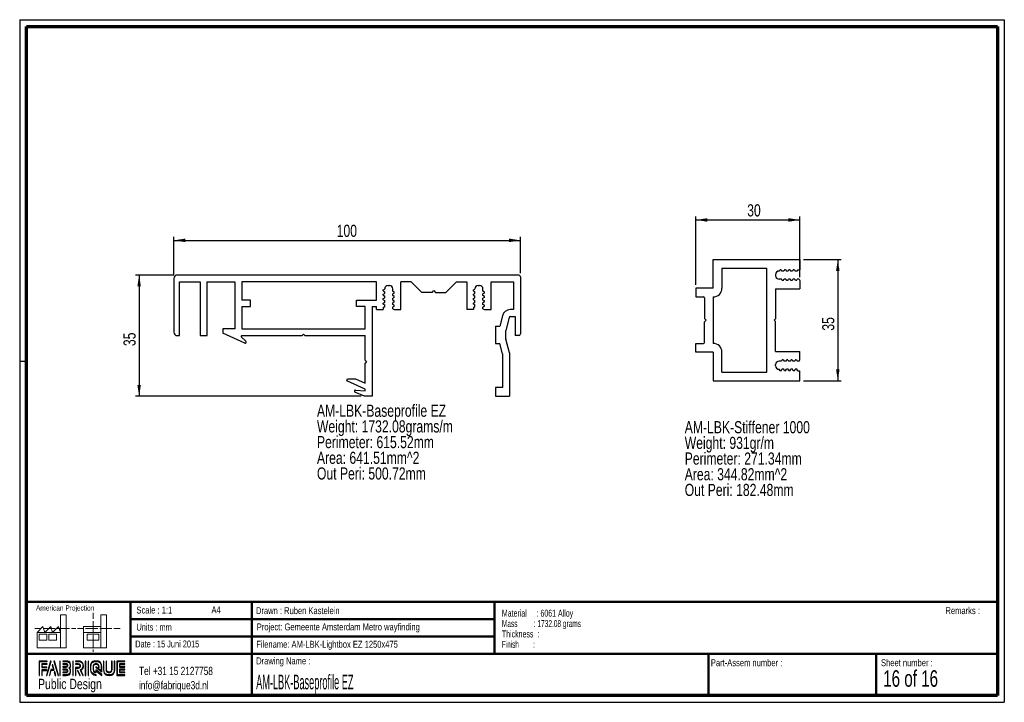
# Paper-space layout 'Profiles' of a CAD drawing. Header units: millimetres. Extents: x 7 to 291, y 7 to 204.
import ezdxf

# ---------------------------------------------------------------- set-up
doc = ezdxf.new("R2010")
doc.units = ezdxf.units.MM
for name, color, linetype in [('LAYER1', 7, 'Continuous'), ('LAYER2', 7, 'Continuous'), ('LOGO', 7, 'Continuous')]:
    doc.layers.add(name, color=color, linetype=linetype)
doc.styles.add('SLDTEXTSTYLE0', font='TXT', dxfattribs={"width": 0.7})
doc.styles.add('SLDTEXTSTYLE1', font='TXT', dxfattribs={"width": 0.75})
doc.styles.add('SLDTEXTSTYLE12', font='TXT', dxfattribs={"width": 0.6875})
doc.styles.add('SLDTEXTSTYLE13', font='TXT', dxfattribs={"width": 0.56375})
doc.styles.add('SLDTEXTSTYLE2', font='TXT', dxfattribs={"width": 0.697368})
doc.styles.add('SLDTEXTSTYLE6', font='TXT', dxfattribs={"width": 0.605})
doc.styles.add('SLDTEXTSTYLE7', font='TXT', dxfattribs={"width": 0.549})
doc.styles.add('SLDTEXTSTYLE8', font='TXT', dxfattribs={"width": 0.467045})
doc.dimstyles.new('SLDDIMSTYLE3', dxfattribs={"dimtxt": 3.5, "dimasz": 3.302, "dimexe": 0, "dimexo": 0.0625, "dimgap": 0.875, "dimtad": 1, "dimdec": 1, "dimrnd": 1e-09, "dimzin": 12, "dimdsep": 46, "dimtxsty": 'SLDTEXTSTYLE1', "dimsah": 1, "dimcen": 0.09, "dimadec": 0, "dimazin": 3, "dimtfac": 1, "dimtdec": 1, "dimtofl": 0, "dimtmove": 0, "dimatfit": 3, "dimfxl": 1, "dimfrac": 2, "dimtolj": 1, "dimtzin": 12, "dimarcsym": 0})

# ---------------------------------------------------------------- blocks, each defined once
blk = doc.blocks.new('SW_NOTE_0_55')
at = {"layer": 'LOGO', "color": 0, "char_height": 2, "attachment_point": 1}
for s, insert, style in [('Material     : 6061 Alloy', (0, 2.58), 'SLDTEXTSTYLE6'), ('Mass         : 1732.08 grams', (0, -0.42), 'SLDTEXTSTYLE13'), ('Thickness  :', (0, -3.42), 'SLDTEXTSTYLE6'), ('Finish        :', (0, -6.42), 'SLDTEXTSTYLE7')]:
    blk.add_mtext(s, dxfattribs=dict(at, insert=insert, style=style))
blk = doc.blocks.new('_D_61')
at = {"layer": 'LOGO'}
for p, q in [((51.02, 130.1), (51.02, 141.1)), ((51.02, 140.1), (151.02, 140.1)), ((151.02, 130.6), (151.02, 141.1))]:
    blk.add_line(p, q, dxfattribs=at)
for points in [[(51.02, 140.1), (54.32, 139.59), (54.32, 140.61)], [(151.02, 140.1), (147.72, 140.61), (147.72, 139.59)]]:
    blk.add_solid(points, dxfattribs=at)
at = {"layer": 'LOGO', "insert": (98, 144.61), "char_height": 3.5, "attachment_point": 1, "style": 'SLDTEXTSTYLE1'}
blk.add_mtext('100', dxfattribs=at)
blk = doc.blocks.new('_D_62')
at = {"layer": 'LOGO'}
for p, q in [((51.02, 130.1), (40.02, 130.1)), ((41.02, 130.1), (41.02, 95.1)), ((105.02, 95.1), (40.02, 95.1))]:
    blk.add_line(p, q, dxfattribs=at)
for points in [[(41.02, 130.1), (40.51, 126.8), (41.53, 126.8)], [(41.02, 95.1), (41.53, 98.4), (40.51, 98.4)]]:
    blk.add_solid(points, dxfattribs=at)
at = {"layer": 'LOGO', "insert": (36.51, 109.59), "char_height": 3.5, "attachment_point": 1, "rotation": 90, "style": 'SLDTEXTSTYLE1'}
blk.add_mtext('35', dxfattribs=at)
blk = doc.blocks.new('SW_NOTE_0_56')
at = {"layer": 'LOGO', "color": 0, "char_height": 3.5, "attachment_point": 1, "style": 'SLDTEXTSTYLE1'}
for s, insert in [('AM-LBK-Baseprofile EZ', (0, 4.51)), ('Weight: 1732.08grams/m', (0, -0.01)), ('Perimeter: 615.52mm', (0, -4.54)), ('Area: 641.51mm^ 2', (0, -9.07)), ('Out Peri: 500.72mm', (0, -13.59))]:
    blk.add_mtext(s, dxfattribs=dict(at, insert=insert))
blk = doc.blocks.new('_D_63')
at = {"layer": 'LOGO'}
for p, q in [((201.61, 127.27), (201.61, 146.99)), ((201.61, 145.99), (231.61, 145.99)), ((231.61, 129.49), (231.61, 146.99))]:
    blk.add_line(p, q, dxfattribs=at)
for points in [[(201.61, 145.99), (204.91, 145.49), (204.91, 146.5)], [(231.61, 145.99), (228.31, 146.5), (228.31, 145.49)]]:
    blk.add_solid(points, dxfattribs=at)
at = {"layer": 'LOGO', "insert": (216.41, 150.51), "char_height": 3.5, "attachment_point": 1, "style": 'SLDTEXTSTYLE1'}
blk.add_mtext('30', dxfattribs=at)
blk = doc.blocks.new('_D_64')
at = {"layer": 'LOGO'}
for p, q in [((232.61, 134.57), (243.54, 134.57)), ((242.54, 134.57), (242.54, 99.57)), ((232.61, 99.57), (243.54, 99.57))]:
    blk.add_line(p, q, dxfattribs=at)
for points in [[(242.54, 134.57), (242.04, 131.27), (243.05, 131.27)], [(242.54, 99.57), (243.05, 102.87), (242.04, 102.87)]]:
    blk.add_solid(points, dxfattribs=at)
at = {"layer": 'LOGO', "insert": (238.03, 114.03), "char_height": 3.5, "attachment_point": 1, "rotation": 90, "style": 'SLDTEXTSTYLE1'}
blk.add_mtext('35', dxfattribs=at)
blk = doc.blocks.new('SW_NOTE_0_57')
at = {"layer": 'LOGO', "color": 0, "char_height": 3.5, "attachment_point": 1, "style": 'SLDTEXTSTYLE1'}
for s, insert in [('AM-LBK-Stiffener 1000', (0, 4.51)), ('Weight: 931gr/m', (0, -0.01)), ('Perimeter: 271.34mm', (0, -4.54)), ('Area: 344.82mm^ 2', (0, -9.07)), ('Out Peri: 182.48mm', (0, -13.59))]:
    blk.add_mtext(s, dxfattribs=dict(at, insert=insert))

psp = doc.layouts.new('Profiles')

# ---------------------------------------------------------------- hatches: boundary and pattern name
at = {"layer": 'LOGO'}
for points in [[(12.16, 14.55), (12.29, 14.55), (12.29, 18.54), (14.49, 18.54), (14.49, 18.67), (12.16, 18.67)], [(13.05, 16.92), (13.05, 17.76), (14.49, 17.76), (14.49, 17.89), (12.92, 17.89), (12.92, 16.79), (14.36, 16.79), (14.36, 16.92)], [(15.62, 18.7), (15.48, 18.7), (14.3, 14.57), (14.44, 14.57)], [(15.26, 14.57), (15.67, 16.09), (16.5, 16.09), (16.11, 17.58), (15.96, 17.58), (16.32, 16.22), (15.56, 16.22), (15.12, 14.57)], [(17.78, 14.57), (16.6, 18.7), (16.46, 18.7), (17.64, 14.57)], [(18.28, 14.57), (18.28, 18.7), (18.15, 18.7), (18.15, 14.57)], [(21.99, 14.57), (21.99, 18.7), (21.85, 18.7), (21.85, 14.57)], [(25.64, 14.57), (25.64, 18.7), (25.5, 18.7), (25.5, 14.57)], [(26.42, 14.57), (26.42, 18.7), (26.28, 18.7), (26.28, 14.57)], [(35.5, 17.1), (35.5, 17.78), (36.93, 17.78), (36.93, 17.92), (35.36, 17.92), (35.36, 16.96), (36.93, 16.96), (36.93, 17.1)], [(13.05, 14.55), (13.05, 16.01), (14.36, 16.01), (14.36, 16.14), (12.92, 16.14), (12.92, 14.55)], [(16.95, 14.57), (16.68, 15.56), (16.53, 15.56), (16.81, 14.57)], [(24.04, 14.57), (23.38, 15.92), (23.22, 15.92), (23.88, 14.57)], [(36.93, 15.36), (36.93, 15.49), (35.5, 15.49), (35.5, 16.18), (36.93, 16.18), (36.93, 16.31), (35.36, 16.31), (35.36, 15.36)]]:
    psp.add_hatch(color=256, dxfattribs=at).paths.add_polyline_path(points, flags=0)
h = psp.add_hatch(color=256, dxfattribs=at)
edge = h.paths.add_edge_path(flags=0)
edge.add_line((19, 14.57), (20, 14.57))
edge.add_spline(control_points=[(20, 14.57), (20.7, 14.57), (21.26, 15.14), (21.26, 15.84), (21.26, 16.13), (21.15, 16.41), (20.95, 16.64), (21.15, 16.87), (21.26, 17.15), (21.26, 17.44), (21.26, 18.14), (20.7, 18.7), (20, 18.7)], knot_values=[0, 0, 0, 0, 1, 2, 3, 4, 5, 6, 7, 8, 9, 10, 10, 10, 10], weights=[1, 1, 1, 1, 1, 1, 1, 1, 1, 1, 1, 1, 1], degree=3, periodic=0)
edge.add_line((20, 18.7), (19, 18.7))
edge.add_line((19, 18.7), (19, 18.56))
edge.add_line((19, 18.56), (20, 18.56))
edge.add_spline(control_points=[(20, 18.56), (20.62, 18.56), (21.12, 18.06), (21.12, 17.44), (21.12, 17.17), (21.01, 16.9), (20.81, 16.69)], knot_values=[0, 0, 0, 0, 1, 2, 3, 4, 4, 4, 4], weights=[1, 1, 1, 1, 1, 1, 1], degree=3, periodic=0)
edge.add_line((20.81, 16.69), (20.76, 16.64))
edge.add_line((20.76, 16.64), (20.81, 16.59))
edge.add_spline(control_points=[(20.81, 16.59), (21.01, 16.38), (21.12, 16.11), (21.12, 15.84), (21.12, 15.22), (20.62, 14.71), (20, 14.71)], knot_values=[0, 0, 0, 0, 1, 2, 3, 4, 4, 4, 4], weights=[1, 1, 1, 1, 1, 1, 1], degree=3, periodic=0)
edge.add_line((20, 14.71), (19, 14.71))
edge.add_line((19, 14.71), (19, 14.57))
h = psp.add_hatch(color=256, dxfattribs=at)
edge = h.paths.add_edge_path(flags=0)
edge.add_line((19, 16.96), (20, 16.96))
edge.add_spline(control_points=[(20, 16.96), (20.25, 16.99), (20.44, 17.2), (20.44, 17.44), (20.44, 17.71), (20.22, 17.92), (19.95, 17.92)], knot_values=[0, 0, 0, 0, 1, 2, 3, 4, 4, 4, 4], weights=[1, 1, 1, 1, 1, 1, 1], degree=3, periodic=0)
edge.add_line((19.95, 17.92), (19, 17.92))
edge.add_line((19, 17.92), (19, 17.79))
edge.add_line((19, 17.79), (19.95, 17.79))
edge.add_spline(control_points=[(19.95, 17.79), (20.15, 17.79), (20.3, 17.63), (20.3, 17.44), (20.3, 17.27), (20.17, 17.12), (19.99, 17.09)], knot_values=[0, 0, 0, 0, 1, 2, 3, 4, 4, 4, 4], weights=[1, 1, 1, 1, 1, 1, 1], degree=3, periodic=0)
edge.add_line((19.99, 17.09), (19, 17.09))
edge.add_line((19, 17.09), (19, 16.96))
h = psp.add_hatch(color=256, dxfattribs=at)
edge = h.paths.add_edge_path(flags=0)
edge.add_line((24.76, 14.57), (24.91, 14.57))
edge.add_line((24.91, 14.57), (24.19, 16.05))
edge.add_spline(control_points=[(24.19, 16.05), (24.64, 16.29), (24.94, 16.77), (24.94, 17.29), (24.94, 18.06), (24.31, 18.7), (23.53, 18.7)], knot_values=[0, 0, 0, 0, 1, 2, 3, 4, 4, 4, 4], weights=[1, 1, 1, 1, 1, 1, 1], degree=3, periodic=0)
edge.add_line((23.53, 18.7), (22.63, 18.7))
edge.add_line((22.63, 18.7), (22.63, 18.56))
edge.add_line((22.63, 18.56), (23.53, 18.56))
edge.add_spline(control_points=[(23.53, 18.56), (24.23, 18.56), (24.8, 17.99), (24.8, 17.29), (24.8, 16.8), (24.51, 16.34), (24.07, 16.14)], knot_values=[0, 0, 0, 0, 1, 2, 3, 4, 4, 4, 4], weights=[1, 1, 1, 1, 1, 1, 1], degree=3, periodic=0)
edge.add_line((24.07, 16.14), (24.01, 16.11))
edge.add_line((24.01, 16.11), (24.76, 14.57))
h = psp.add_hatch(color=256, dxfattribs=at)
edge = h.paths.add_edge_path(flags=0)
edge.add_line((22.63, 17.78), (23.48, 17.78))
edge.add_spline(control_points=[(23.48, 17.78), (23.74, 17.78), (23.96, 17.56), (23.96, 17.29), (23.96, 17.02), (23.74, 16.8), (23.48, 16.8)], knot_values=[0, 0, 0, 0, 1, 2, 3, 4, 4, 4, 4], weights=[1, 1, 1, 1, 1, 1, 1], degree=3, periodic=0)
edge.add_line((23.48, 16.8), (22.63, 16.8))
edge.add_line((22.63, 16.8), (22.63, 14.57))
edge.add_line((22.63, 14.57), (22.77, 14.57))
edge.add_line((22.77, 14.57), (22.77, 16.66))
edge.add_line((22.77, 16.66), (23.48, 16.66))
edge.add_spline(control_points=[(23.48, 16.66), (23.82, 16.66), (24.1, 16.94), (24.1, 17.29), (24.1, 17.63), (23.82, 17.92), (23.48, 17.92)], knot_values=[0, 0, 0, 0, 1, 2, 3, 4, 4, 4, 4], weights=[1, 1, 1, 1, 1, 1, 1], degree=3, periodic=0)
edge.add_line((23.48, 17.92), (22.63, 17.92))
edge.add_line((22.63, 17.92), (22.63, 17.78))
h = psp.add_hatch(color=256, dxfattribs=at)
edge = h.paths.add_edge_path(flags=0)
edge.add_line((30.23, 15.56), (30.23, 17.07))
edge.add_spline(control_points=[(30.23, 17.07), (30.23, 17.97), (29.5, 18.7), (28.6, 18.7), (27.7, 18.7), (26.97, 17.97), (26.97, 17.07)], knot_values=[0, 0, 0, 0, 1, 2, 3, 4, 4, 4, 4], weights=[1, 1, 1, 1, 1, 1, 1], degree=3, periodic=0)
edge.add_line((26.97, 17.07), (26.97, 16.21))
edge.add_spline(control_points=[(26.97, 16.21), (26.97, 15.31), (27.7, 14.57), (28.6, 14.57)], knot_values=[1, 1, 1, 1, 2, 2, 2, 2], weights=[1, 1, 1, 1], degree=3, periodic=0)
edge.add_line((28.6, 14.57), (28.6, 14.71))
edge.add_spline(control_points=[(28.6, 14.71), (27.77, 14.71), (27.11, 15.38), (27.11, 16.21)], knot_values=[3, 3, 3, 3, 4, 4, 4, 4], weights=[1, 1, 1, 1], degree=3, periodic=0)
edge.add_line((27.11, 16.21), (27.11, 17.07))
edge.add_spline(control_points=[(27.11, 17.07), (27.11, 17.89), (27.78, 18.56), (28.6, 18.56), (29.42, 18.56), (30.09, 17.89), (30.09, 17.07)], knot_values=[0, 0, 0, 0, 1, 2, 3, 4, 4, 4, 4], weights=[1, 1, 1, 1, 1, 1, 1], degree=3, periodic=0)
edge.add_spline(control_points=[(30.09, 17.07), (30.09, 16.07), (30.09, 15.84), (29.89, 15.99), (28.53, 17.05)], knot_values=[0, 0, 0, 0, 1, 2, 2, 2, 2], weights=[1, 1, 1, 1, 1], degree=3, periodic=0)
edge.add_line((28.53, 17.05), (28.53, 16.89))
edge.add_line((28.53, 16.89), (30.23, 15.56))
h = psp.add_hatch(color=256, dxfattribs=at)
edge = h.paths.add_edge_path(flags=0)
edge.add_line((30.23, 14.57), (30.23, 14.77))
edge.add_line((30.23, 14.77), (28.53, 16.13))
edge.add_line((28.53, 16.13), (28.53, 15.51))
edge.add_spline(control_points=[(28.53, 15.51), (28.17, 15.54), (27.89, 15.84), (27.89, 16.21)], knot_values=[0, 0, 0, 0, 1, 1, 1, 1], weights=[1, 1, 1, 1], degree=3, periodic=0)
edge.add_line((27.89, 16.21), (27.89, 17.06))
edge.add_spline(control_points=[(27.89, 17.06), (27.89, 17.46), (28.21, 17.78), (28.6, 17.78), (28.99, 17.78), (29.31, 17.46), (29.31, 17.06)], knot_values=[0, 0, 0, 0, 1, 2, 3, 4, 4, 4, 4], weights=[1, 1, 1, 1, 1, 1, 1], degree=3, periodic=0)
edge.add_line((29.31, 17.06), (29.31, 16.83))
edge.add_line((29.31, 16.83), (29.45, 16.83))
edge.add_line((29.45, 16.83), (29.45, 17.06))
edge.add_spline(control_points=[(29.45, 17.06), (29.45, 17.53), (29.07, 17.92), (28.6, 17.92), (28.13, 17.92), (27.75, 17.53), (27.75, 17.06)], knot_values=[0, 0, 0, 0, 1, 2, 3, 4, 4, 4, 4], weights=[1, 1, 1, 1, 1, 1, 1], degree=3, periodic=0)
edge.add_line((27.75, 17.06), (27.75, 16.21))
edge.add_spline(control_points=[(27.75, 16.21), (27.75, 15.74), (28.13, 15.36), (28.6, 15.36)], knot_values=[0, 0, 0, 0, 1, 1, 1, 1], weights=[1, 1, 1, 1], degree=3, periodic=0)
edge.add_line((28.6, 15.36), (28.66, 15.36))
edge.add_line((28.66, 15.36), (28.66, 15.85))
edge.add_line((28.66, 15.85), (30.23, 14.57))
h = psp.add_hatch(color=256, dxfattribs=at)
edge = h.paths.add_edge_path(flags=0)
edge.add_line((30.73, 18.7), (30.73, 16.21))
edge.add_spline(control_points=[(30.73, 16.21), (30.73, 15.31), (31.46, 14.57), (32.36, 14.57), (33.25, 14.57), (33.98, 15.31), (33.98, 16.21)], knot_values=[0, 0, 0, 0, 1, 2, 3, 4, 4, 4, 4], weights=[1, 1, 1, 1, 1, 1, 1], degree=3, periodic=0)
edge.add_line((33.98, 16.21), (33.98, 18.7))
edge.add_line((33.98, 18.7), (33.85, 18.7))
edge.add_line((33.85, 18.7), (33.85, 16.21))
edge.add_spline(control_points=[(33.85, 16.21), (33.85, 15.38), (33.18, 14.71), (32.36, 14.71), (31.53, 14.71), (30.86, 15.38), (30.86, 16.21)], knot_values=[0, 0, 0, 0, 1, 2, 3, 4, 4, 4, 4], weights=[1, 1, 1, 1, 1, 1, 1], degree=3, periodic=0)
edge.add_line((30.86, 16.21), (30.86, 18.7))
edge.add_line((30.86, 18.7), (30.73, 18.7))
h = psp.add_hatch(color=256, dxfattribs=at)
edge = h.paths.add_edge_path(flags=0)
edge.add_line((31.51, 18.7), (31.51, 16.21))
edge.add_spline(control_points=[(31.51, 16.21), (31.51, 15.74), (31.89, 15.36), (32.36, 15.36), (32.82, 15.36), (33.2, 15.74), (33.2, 16.21)], knot_values=[0, 0, 0, 0, 1, 2, 3, 4, 4, 4, 4], weights=[1, 1, 1, 1, 1, 1, 1], degree=3, periodic=0)
edge.add_line((33.2, 16.21), (33.2, 18.7))
edge.add_line((33.2, 18.7), (33.07, 18.7))
edge.add_line((33.07, 18.7), (33.07, 16.21))
edge.add_spline(control_points=[(33.07, 16.21), (33.07, 15.81), (32.75, 15.49), (32.36, 15.49), (31.96, 15.49), (31.64, 15.81), (31.64, 16.21)], knot_values=[0, 0, 0, 0, 1, 2, 3, 4, 4, 4, 4], weights=[1, 1, 1, 1, 1, 1, 1], degree=3, periodic=0)
edge.add_line((31.64, 16.21), (31.64, 18.7))
edge.add_line((31.64, 18.7), (31.51, 18.7))
h = psp.add_hatch(color=256, dxfattribs=at)
edge = h.paths.add_edge_path(flags=0)
edge.add_line((36.93, 14.57), (36.93, 14.71))
edge.add_spline(control_points=[(36.93, 14.71), (34.87, 14.71), (34.74, 14.71), (34.74, 14.84), (34.74, 18.43), (34.74, 18.56)], knot_values=[0, 0, 0, 0, 1, 2, 3, 3, 3, 3], weights=[1, 1, 1, 1, 1, 1], degree=3, periodic=0)
edge.add_line((34.74, 18.56), (36.93, 18.56))
edge.add_line((36.93, 18.56), (36.93, 18.7))
edge.add_line((36.93, 18.7), (34.6, 18.7))
edge.add_line((34.6, 18.7), (34.6, 14.57))
edge.add_line((34.6, 14.57), (36.93, 14.57))
h = psp.add_hatch(color=256, dxfattribs=at)
edge = h.paths.add_edge_path(flags=0)
edge.add_line((19, 15.35), (19.95, 15.35))
edge.add_spline(control_points=[(19.95, 15.35), (20.22, 15.35), (20.44, 15.57), (20.44, 15.84), (20.44, 16.11), (20.22, 16.32), (19.95, 16.32), (19.95, 16.32), (19, 16.32)], knot_values=[0, 0, 0, 0, 1, 2, 3, 4, 5, 6, 6, 6, 6], weights=[1, 1, 1, 1, 1, 1, 1, 1, 1], degree=3, periodic=0)
edge.add_line((19, 16.32), (19, 16.18))
edge.add_line((19, 16.18), (19.95, 16.18))
edge.add_spline(control_points=[(19.95, 16.18), (20.15, 16.18), (20.3, 16.03), (20.3, 15.84), (20.3, 15.64), (20.14, 15.48), (19.95, 15.48)], knot_values=[0, 0, 0, 0, 1, 2, 3, 4, 4, 4, 4], weights=[1, 1, 1, 1, 1, 1, 1], degree=3, periodic=0)
edge.add_line((19.95, 15.48), (19, 15.48))
edge.add_line((19, 15.48), (19, 15.35))

# ---------------------------------------------------------------- linework, layer by layer
at = {"color": 7, "linetype": 'Continuous', "lineweight": 25}
for p, q in [((206.61, 126.27), (206.61, 134.57)), ((206.61, 134.57), (231.61, 134.57)), ((231.61, 134.57), (231.61, 131.64)), ((209.11, 132.07), (222.11, 132.07)), ((209.11, 132.07), (209.11, 126.27)), ((222.11, 102.07), (222.11, 132.07)), ((225.67, 131.24), (225.61, 131.24)), ((225.9, 131.64), (225.67, 131.24)), ((226.2, 131.64), (225.9, 131.64)), ((226.2, 131.64), (226.43, 131.24)), ((226.94, 131.24), (226.43, 131.24)), ((227.17, 131.64), (226.94, 131.24)), ((227.47, 131.64), (227.17, 131.64)), ((227.47, 131.64), (227.7, 131.24)), ((228.21, 131.24), (227.7, 131.24)), ((228.44, 131.64), (228.21, 131.24)), ((228.74, 131.64), (228.44, 131.64)), ((228.74, 131.64), (228.97, 131.24)), ((229.48, 131.24), (228.97, 131.24)), ((229.71, 131.64), (229.48, 131.24)), ((230.01, 131.64), (229.71, 131.64)), ((230.01, 131.64), (230.24, 131.24)), ((230.75, 131.24), (230.24, 131.24)), ((230.98, 131.64), (230.75, 131.24)), ((230.98, 131.64), (231.61, 131.64)), ((51.02, 129.1), (51.02, 113.6)), ((150.52, 130.1), (52.02, 130.1)), ((52.62, 128.1), (58.62, 128.1)), ((52.62, 112.6), (52.62, 128.1)), ((58.62, 128.1), (58.62, 112.6)), ((60.62, 128.1), (68.62, 128.1)), ((60.62, 112.6), (60.62, 128.1)), ((68.62, 128.1), (68.62, 114.6)), ((109.52, 128.1), (70.62, 128.1)), ((70.62, 128.1), (70.62, 122.8)), ((109.52, 122.8), (109.52, 128.1)), ((119.52, 128.1), (116.52, 128.1)), ((116.52, 120.1), (116.52, 128.1)), ((122.52, 125.1), (119.52, 128.1)), ((129.52, 125.1), (132.52, 128.1)), ((132.52, 128.1), (135.52, 128.1)), ((135.52, 128.1), (135.52, 120.1)), ((142.52, 128.1), (149.02, 128.1)), ((142.52, 120.1), (142.52, 128.1)), ((149.02, 128.1), (149.02, 120.1)), ((151.02, 129.6), (151.02, 113.1)), ((224.61, 130.24), (224.61, 129.89)), ((226.3, 128.89), (225.61, 128.89)), ((226.53, 128.49), (226.3, 128.89)), ((226.83, 128.49), (226.53, 128.49)), ((226.83, 128.49), (227.06, 128.89)), ((227.57, 128.89), (227.06, 128.89)), ((227.8, 128.49), (227.57, 128.89)), ((228.1, 128.49), (227.8, 128.49)), ((228.1, 128.49), (228.33, 128.89)), ((228.84, 128.89), (228.33, 128.89)), ((229.07, 128.49), (228.84, 128.89)), ((229.37, 128.49), (229.07, 128.49)), ((229.37, 128.49), (229.6, 128.89)), ((230.11, 128.89), (229.6, 128.89)), ((230.34, 128.49), (230.11, 128.89)), ((230.64, 128.49), (230.34, 128.49)), ((230.64, 128.49), (230.87, 128.89)), ((231.38, 128.89), (230.87, 128.89)), ((231.38, 128.89), (231.61, 128.49)), ((231.61, 128.49), (231.61, 126.07)), ((111.45, 125.82), (111.85, 126.05)), ((111.45, 125.52), (111.45, 125.82)), ((111.45, 125.52), (111.85, 125.28)), ((111.85, 126.05), (111.85, 126.1)), ((111.85, 124.78), (111.85, 125.28)), ((112.85, 127.1), (113.2, 127.1)), ((114.2, 125.41), (114.2, 126.1)), ((114.6, 125.18), (114.2, 125.41)), ((114.6, 124.88), (114.6, 125.18)), ((125.52, 125.1), (122.52, 125.1)), ((125.52, 125.1), (126.02, 125.6)), ((126.02, 125.6), (126.52, 125.1)), ((126.52, 125.1), (129.52, 125.1)), ((137.45, 125.82), (137.85, 126.05)), ((137.45, 125.52), (137.45, 125.82)), ((137.45, 125.52), (137.85, 125.28)), ((137.85, 126.05), (137.85, 126.1)), ((137.85, 124.78), (137.85, 125.28)), ((138.85, 127.1), (139.2, 127.1)), ((140.2, 125.41), (140.2, 126.1)), ((140.6, 125.18), (140.2, 125.41)), ((140.6, 124.88), (140.6, 125.18)), ((201.61, 126.27), (201.61, 123.77)), ((206.61, 126.27), (201.61, 126.27)), ((224.61, 126.07), (231.61, 126.07)), ((224.61, 126.07), (224.61, 117.47)), ((73.12, 122.8), (70.62, 122.8)), ((73.12, 121), (73.12, 122.8)), ((103.72, 121), (103.72, 122.8)), ((103.72, 122.8), (109.52, 122.8)), ((111.45, 124.55), (111.85, 124.78)), ((111.45, 124.25), (111.45, 124.55)), ((111.45, 124.25), (111.85, 124.01)), ((111.45, 123.28), (111.85, 123.51)), ((111.45, 122.98), (111.45, 123.28)), ((111.45, 122.98), (111.85, 122.74)), ((111.45, 122.01), (111.85, 122.24)), ((111.85, 123.51), (111.85, 124.01)), ((111.85, 122.24), (111.85, 122.74)), ((114.6, 124.88), (114.2, 124.65)), ((114.2, 124.14), (114.2, 124.65)), ((114.6, 123.91), (114.2, 124.14)), ((114.6, 123.61), (114.2, 123.38)), ((114.2, 122.87), (114.2, 123.38)), ((114.6, 122.64), (114.2, 122.87)), ((114.6, 122.34), (114.2, 122.11)), ((114.6, 123.61), (114.6, 123.91)), ((114.6, 122.34), (114.6, 122.64)), ((137.45, 124.55), (137.85, 124.78)), ((137.45, 124.25), (137.45, 124.55)), ((137.45, 124.25), (137.85, 124.01)), ((137.45, 123.28), (137.85, 123.51)), ((137.45, 122.98), (137.45, 123.28)), ((137.45, 122.98), (137.85, 122.74)), ((137.45, 122.01), (137.85, 122.24)), ((137.85, 123.51), (137.85, 124.01)), ((137.85, 122.24), (137.85, 122.74)), ((140.6, 124.88), (140.2, 124.65)), ((140.2, 124.14), (140.2, 124.65)), ((140.6, 123.91), (140.2, 124.14)), ((140.6, 123.61), (140.2, 123.38)), ((140.2, 122.87), (140.2, 123.38)), ((140.6, 122.64), (140.2, 122.87)), ((140.6, 122.34), (140.2, 122.11)), ((140.6, 123.61), (140.6, 123.91)), ((140.6, 122.34), (140.6, 122.64)), ((201.61, 123.77), (203.81, 123.77)), ((204.11, 123.47), (204.11, 117.57)), ((206.61, 123.77), (206.61, 110.37)), ((70.62, 121), (73.12, 121)), ((70.62, 121), (70.62, 114.6)), ((106.22, 121), (103.72, 121)), ((106.22, 114.6), (106.22, 121)), ((108.22, 121), (109.52, 121)), ((108.22, 121), (108.22, 95.1)), ((109.52, 120.1), (109.52, 121)), ((109.52, 120.1), (111.45, 120.1)), ((111.45, 121.71), (111.45, 122.01)), ((111.45, 121.71), (111.85, 121.47)), ((111.45, 120.74), (111.85, 120.97)), ((111.45, 120.74), (111.45, 120.1)), ((111.85, 120.97), (111.85, 121.47)), ((114.2, 121.6), (114.2, 122.11)), ((114.6, 121.37), (114.2, 121.6)), ((114.6, 121.07), (114.2, 120.84)), ((114.2, 120.33), (114.2, 120.84)), ((114.2, 120.33), (114.6, 120.1)), ((114.6, 121.07), (114.6, 121.37)), ((114.6, 120.1), (116.52, 120.1)), ((137.45, 120.1), (135.52, 120.1)), ((137.45, 121.71), (137.45, 122.01)), ((137.45, 121.71), (137.85, 121.47)), ((137.45, 120.74), (137.85, 120.97)), ((137.45, 120.74), (137.45, 120.1)), ((137.85, 120.97), (137.85, 121.47)), ((140.2, 121.6), (140.2, 122.11)), ((140.6, 121.37), (140.2, 121.6)), ((140.6, 121.07), (140.2, 120.84)), ((140.2, 120.33), (140.2, 120.84)), ((140.2, 120.33), (140.6, 120.1)), ((140.6, 121.07), (140.6, 121.37)), ((140.6, 120.1), (142.52, 120.1)), ((149.02, 120.1), (148.06, 120.1)), ((145.82, 118.36), (145.07, 115.35)), ((147.76, 117.87), (146.83, 114.13)), ((148.06, 118.1), (149.52, 118.1)), ((149.52, 118.1), (149.52, 112.6)), ((204.11, 117.57), (204.61, 117.07)), ((204.11, 116.57), (204.61, 117.07)), ((204.11, 110.67), (204.11, 116.57)), ((224.21, 117.07), (224.61, 117.47)), ((224.21, 117.07), (224.61, 116.67)), ((224.61, 108.07), (224.61, 116.67)), ((65.12, 114.6), (65.12, 113.31)), ((68.62, 114.6), (65.12, 114.6)), ((70.62, 114.6), (106.22, 114.6)), ((143.82, 115.35), (143.82, 110.35)), ((143.82, 115.35), (145.07, 115.35)), ((146.82, 111.65), (146.82, 114.05)), ((52.02, 112.6), (52.62, 112.6)), ((58.62, 112.6), (60.62, 112.6)), ((71.5, 110.47), (65.12, 113.31)), ((71.83, 110.96), (70.49, 112.26)), ((70.63, 112.6), (88.02, 112.6)), ((88.02, 112.6), (88.42, 113)), ((88.42, 113), (88.82, 112.6)), ((88.82, 112.6), (106.22, 112.6)), ((106.22, 105.5), (106.22, 112.6)), ((147.82, 107.6), (146.83, 111.58)), ((150.52, 112.6), (149.52, 112.6)), ((143.82, 110.35), (145.07, 110.35)), ((145.82, 107.35), (145.07, 110.35)), ((201.61, 107.87), (201.61, 110.37)), ((201.61, 110.37), (203.81, 110.37)), ((224.61, 108.07), (231.61, 108.07)), ((231.61, 105.64), (231.61, 108.07)), ((106.62, 105.1), (106.22, 105.5)), ((106.62, 105.1), (106.22, 104.7)), ((145.82, 107.35), (145.82, 97.6)), ((147.82, 107.6), (147.82, 95.1)), ((206.61, 107.87), (201.61, 107.87)), ((206.61, 107.87), (206.61, 99.57)), ((209.11, 102.07), (209.11, 107.87)), ((226.3, 105.24), (225.61, 105.24)), ((226.53, 105.64), (226.3, 105.24)), ((226.83, 105.64), (226.53, 105.64)), ((226.83, 105.64), (227.06, 105.24)), ((227.57, 105.24), (227.06, 105.24)), ((227.8, 105.64), (227.57, 105.24)), ((228.1, 105.64), (227.8, 105.64)), ((228.1, 105.64), (228.33, 105.24)), ((228.84, 105.24), (228.33, 105.24)), ((229.07, 105.64), (228.84, 105.24)), ((229.37, 105.64), (229.07, 105.64)), ((229.37, 105.64), (229.6, 105.24)), ((230.11, 105.24), (229.6, 105.24)), ((230.34, 105.64), (230.11, 105.24)), ((230.64, 105.64), (230.34, 105.64)), ((230.64, 105.64), (230.87, 105.24)), ((231.38, 105.24), (230.87, 105.24)), ((231.38, 105.24), (231.61, 105.64)), ((106.22, 98.84), (106.22, 104.7)), ((224.61, 103.89), (224.61, 104.24)), ((225.67, 102.89), (225.61, 102.89)), ((225.9, 102.49), (225.67, 102.89)), ((226.2, 102.49), (225.9, 102.49)), ((226.2, 102.49), (226.43, 102.89)), ((226.94, 102.89), (226.43, 102.89)), ((227.17, 102.49), (226.94, 102.89)), ((227.47, 102.49), (227.17, 102.49)), ((227.47, 102.49), (227.7, 102.89)), ((228.21, 102.89), (227.7, 102.89)), ((228.44, 102.49), (228.21, 102.89)), ((228.74, 102.49), (228.44, 102.49)), ((228.74, 102.49), (228.97, 102.89)), ((229.48, 102.89), (228.97, 102.89)), ((229.71, 102.49), (229.48, 102.89)), ((230.01, 102.49), (229.71, 102.49)), ((230.01, 102.49), (230.24, 102.89)), ((230.75, 102.89), (230.24, 102.89)), ((230.98, 102.49), (230.75, 102.89)), ((230.98, 102.49), (231.61, 102.49)), ((231.61, 99.57), (231.61, 102.49)), ((100.9, 99.57), (101.13, 100.1)), ((106.22, 97.2), (100.9, 99.57)), ((101.13, 100.1), (103.4, 100.1)), ((103.4, 100.1), (106.22, 98.84)), ((206.61, 99.57), (231.61, 99.57)), ((209.11, 102.07), (222.11, 102.07)), ((103.42, 96.89), (106.22, 96.7)), ((106.22, 96.7), (106.22, 97.2)), ((143.82, 97.6), (143.82, 95.1)), ((145.82, 97.6), (143.82, 97.6)), ((106.02, 95.1), (103.28, 96.32)), ((108.22, 95.1), (106.02, 95.1)), ((143.82, 95.1), (147.82, 95.1))]:
    psp.add_line(p, q, dxfattribs=at)
for centre, radius, start, end in [((225.61, 130.24), 1, 90, 180), ((52.02, 129.1), 1, 90, 180), ((150.52, 129.6), 0.5, 0, 90), ((225.61, 129.89), 1, 180, 270), ((112.85, 126.1), 1, 90, 180), ((113.2, 126.1), 1, 0, 90), ((138.85, 126.1), 1, 90, 180), ((139.2, 126.1), 1, 0, 90), ((206.61, 126.27), 2.5, 270, 0), ((203.81, 123.47), 0.3, 0, 90), ((148.06, 117.8), 2.3, 90, 166), ((148.06, 117.8), 0.3, 90, 166), ((52.02, 113.6), 1, 180, 270), ((147.12, 114.05), 0.3, 166, 180), ((70.63, 112.4), 0.2, 90, 226), ((71.62, 110.74), 0.3, 246, 46), ((147.12, 111.65), 0.3, 180, 194), ((150.52, 113.1), 0.5, 270, 0), ((203.81, 110.67), 0.3, 270, 0), ((206.61, 107.87), 2.5, 0, 90), ((225.61, 104.24), 1, 90, 180), ((225.61, 103.89), 1, 180, 270), ((103.4, 96.59), 0.3, 86, 246)]:
    psp.add_arc(centre, radius, start, end, dxfattribs=at)
at = {"layer": 'LAYER1', "lineweight": 50}
for p, q in [((8.57, 35.78), (288.57, 35.78)), ((38.57, 35.78), (38.57, 20.78)), ((73.57, 35.78), (73.57, 8.78)), ((143.57, 35.78), (143.57, 20.78)), ((38.57, 30.78), (143.57, 30.78)), ((38.57, 25.78), (143.57, 25.78)), ((8.57, 20.78), (288.57, 20.78)), ((205.22, 8.78), (205.22, 20.78)), ((253.65, 8.78), (253.65, 20.78))]:
    psp.add_line(p, q, dxfattribs=at)
at = {"layer": 'LAYER2', "lineweight": 70}
for p, q in [((8.57, 8.78), (8.57, 201.78)), ((8.57, 201.78), (288.57, 201.78)), ((288.57, 201.78), (288.57, 8.78)), ((288.57, 8.78), (8.57, 8.78))]:
    psp.add_line(p, q, dxfattribs=at)
at = {"layer": 'LOGO'}
for p, q in [((6.57, 203.78), (290.57, 203.78)), ((6.57, 203.78), (6.57, 6.78)), ((290.57, 203.78), (290.57, 6.78)), ((6.57, 105.28), (8.62, 105.28)), ((6.57, 6.78), (290.57, 6.78))]:
    psp.add_line(p, q, dxfattribs=at)
at = {"layer": 'LOGO', "color": 7, "linetype": 'Continuous', "lineweight": 18}
for p, q in [((18.32, 26.97), (18.32, 32.04)), ((18.32, 32.04), (20, 32.04)), ((20, 32.04), (20, 22.47)), ((27.73, 32.6), (27.73, 30.84)), ((31.65, 32.03), (29.97, 32.03)), ((29.97, 32.03), (29.97, 22.47)), ((31.65, 26.97), (31.65, 32.03)), ((11.59, 26.97), (13.28, 28.66)), ((13.28, 28.66), (13.84, 26.97)), ((13.84, 26.97), (15.52, 28.66)), ((15.52, 28.66), (16.08, 26.97)), ((16.08, 26.97), (17.76, 28.66)), ((17.76, 28.66), (18.32, 26.97)), ((24.93, 28.66), (24.93, 26.97)), ((24.93, 28.66), (29.97, 28.66)), ((27.73, 30.25), (27.73, 28.49)), ((27.73, 28.49), (27.73, 26.73)), ((10.98, 28.1), (12.74, 28.1)), ((18.32, 26.97), (11.59, 26.97)), ((11.59, 26.97), (11.59, 22.47)), ((12.16, 26.41), (14.4, 26.41)), ((12.16, 24.72), (12.16, 26.41)), ((13.32, 28.1), (15.08, 28.1)), ((14.4, 26.41), (14.4, 24.72)), ((14.96, 26.41), (17.2, 26.41)), ((14.96, 24.72), (14.96, 26.41)), ((15.08, 28.1), (16.83, 28.1)), ((17.2, 26.41), (17.2, 24.72)), ((17.42, 28.1), (19.17, 28.1)), ((18.32, 26.97), (18.32, 22.47)), ((19.17, 28.1), (20.93, 28.1)), ((21.51, 28.1), (22.81, 28.1)), ((23.24, 28.1), (25, 28.1)), ((24.93, 26.97), (29.97, 26.97)), ((24.93, 26.97), (24.93, 22.47)), ((25.58, 28.1), (27.34, 28.1)), ((26.05, 26.41), (29.41, 26.41)), ((26.05, 24.72), (26.05, 26.41)), ((27.34, 28.1), (29.09, 28.1)), ((27.73, 26.14), (27.73, 24.38)), ((29.41, 26.41), (29.41, 24.72)), ((29.68, 28.1), (31.43, 28.1)), ((31.43, 28.1), (33.19, 28.1)), ((31.65, 26.97), (31.65, 22.47)), ((33.77, 28.1), (35.53, 28.1)), ((14.4, 24.72), (12.16, 24.72)), ((17.2, 24.72), (14.96, 24.72)), ((29.41, 24.72), (26.05, 24.72)), ((27.73, 24.38), (27.73, 22.62)), ((11.59, 22.47), (18.32, 22.47)), ((18.32, 22.47), (20, 22.47)), ((24.93, 22.47), (31.65, 22.47)), ((27.73, 22.03), (27.73, 21.34))]:
    psp.add_line(p, q, dxfattribs=at)
at = {"layer": 'LOGO', "color": 7, "linetype": 'Continuous', "lineweight": 25}
for p, q in [((14.49, 18.67), (12.16, 18.67)), ((15.48, 18.7), (14.3, 14.57)), ((14.44, 14.57), (15.62, 18.7))]:
    psp.add_line(p, q, dxfattribs=at)
at = {"layer": 'LOGO', "color": 7, "lineweight": 25}
for p, q in [((12.16, 18.67), (12.16, 14.55)), ((12.29, 18.54), (14.49, 18.54)), ((12.29, 14.55), (12.29, 18.54)), ((14.49, 17.89), (12.92, 17.89)), ((12.92, 17.89), (12.92, 16.79)), ((13.05, 16.92), (13.05, 17.76)), ((13.05, 17.76), (14.49, 17.76)), ((14.49, 18.54), (14.49, 18.67)), ((14.49, 17.76), (14.49, 17.89)), ((15.62, 18.7), (15.48, 18.7)), ((16.11, 17.58), (15.96, 17.58)), ((15.96, 17.58), (16.32, 16.22)), ((16.5, 16.09), (16.11, 17.58)), ((16.46, 18.7), (17.64, 14.57)), ((16.6, 18.7), (16.46, 18.7)), ((17.78, 14.57), (16.6, 18.7)), ((18.15, 18.7), (18.15, 14.57)), ((18.28, 18.7), (18.15, 18.7)), ((18.28, 14.57), (18.28, 18.7)), ((19, 18.7), (19, 18.56)), ((20, 18.7), (19, 18.7)), ((19, 18.56), (20, 18.56)), ((19, 17.92), (19, 17.79)), ((19.95, 17.92), (19, 17.92)), ((19, 17.79), (19.95, 17.79)), ((19.99, 17.09), (19, 17.09)), ((19, 17.09), (19, 16.96)), ((21.85, 18.7), (21.85, 14.57)), ((21.99, 18.7), (21.85, 18.7)), ((21.99, 14.57), (21.99, 18.7)), ((23.53, 18.7), (22.63, 18.7)), ((22.63, 18.7), (22.63, 18.56)), ((22.63, 18.56), (23.53, 18.56)), ((23.48, 17.92), (22.63, 17.92)), ((22.63, 17.92), (22.63, 17.78)), ((23.48, 17.92), (22.63, 17.92)), ((22.63, 17.92), (22.63, 17.78)), ((22.63, 17.78), (23.48, 17.78)), ((22.63, 17.78), (23.48, 17.78)), ((25.5, 18.7), (25.5, 14.57)), ((25.64, 18.7), (25.5, 18.7)), ((25.64, 14.57), (25.64, 18.7)), ((26.28, 18.7), (26.28, 14.57)), ((26.42, 18.7), (26.28, 18.7)), ((26.42, 14.57), (26.42, 18.7)), ((26.97, 17.07), (26.97, 16.21)), ((26.97, 17.07), (26.97, 16.21)), ((27.11, 16.21), (27.11, 17.07)), ((27.11, 16.21), (27.11, 17.07)), ((27.75, 17.06), (27.75, 16.21)), ((27.89, 16.21), (27.89, 17.06)), ((28.53, 17.05), (28.53, 16.89)), ((28.53, 17.05), (28.53, 16.89)), ((29.31, 17.06), (29.31, 16.83)), ((29.45, 16.83), (29.45, 17.06)), ((30.23, 15.56), (30.23, 17.07)), ((30.23, 15.56), (30.23, 17.07)), ((30.86, 18.7), (30.73, 18.7)), ((30.73, 18.7), (30.73, 16.21)), ((30.86, 18.7), (30.73, 18.7)), ((30.73, 18.7), (30.73, 16.21)), ((30.86, 16.21), (30.86, 18.7)), ((30.86, 16.21), (30.86, 18.7)), ((31.64, 18.7), (31.51, 18.7)), ((31.51, 18.7), (31.51, 16.21)), ((31.64, 18.7), (31.51, 18.7)), ((31.51, 18.7), (31.51, 16.21)), ((31.64, 16.21), (31.64, 18.7)), ((31.64, 16.21), (31.64, 18.7)), ((33.07, 18.7), (33.07, 16.21)), ((33.2, 18.7), (33.07, 18.7)), ((33.07, 18.7), (33.07, 16.21)), ((33.2, 18.7), (33.07, 18.7)), ((33.2, 16.21), (33.2, 18.7)), ((33.2, 16.21), (33.2, 18.7)), ((33.85, 18.7), (33.85, 16.21)), ((33.98, 18.7), (33.85, 18.7)), ((33.85, 18.7), (33.85, 16.21)), ((33.98, 18.7), (33.85, 18.7)), ((33.98, 16.21), (33.98, 18.7)), ((33.98, 16.21), (33.98, 18.7)), ((36.93, 18.7), (34.6, 18.7)), ((34.6, 18.7), (34.6, 14.57)), ((36.93, 18.7), (34.6, 18.7)), ((34.6, 18.7), (34.6, 14.57)), ((34.74, 18.56), (36.93, 18.56)), ((34.74, 18.56), (36.93, 18.56)), ((36.93, 17.92), (35.36, 17.92)), ((35.36, 17.92), (35.36, 16.96)), ((36.93, 17.92), (35.36, 17.92)), ((35.36, 17.92), (35.36, 16.96)), ((35.5, 17.1), (35.5, 17.78)), ((35.5, 17.78), (36.93, 17.78)), ((35.5, 17.1), (35.5, 17.78)), ((35.5, 17.78), (36.93, 17.78)), ((36.93, 17.1), (35.5, 17.1)), ((36.93, 17.1), (35.5, 17.1)), ((36.93, 18.56), (36.93, 18.7)), ((36.93, 18.56), (36.93, 18.7)), ((36.93, 17.78), (36.93, 17.92)), ((36.93, 17.78), (36.93, 17.92)), ((36.93, 16.96), (36.93, 17.1)), ((36.93, 16.96), (36.93, 17.1)), ((12.16, 14.55), (12.29, 14.55)), ((12.92, 16.79), (14.36, 16.79)), ((14.36, 16.14), (12.92, 16.14)), ((12.92, 16.14), (12.92, 14.55)), ((12.92, 14.55), (13.05, 14.55)), ((14.36, 16.92), (13.05, 16.92)), ((13.05, 14.55), (13.05, 16.01)), ((13.05, 16.01), (14.36, 16.01)), ((14.3, 14.57), (14.44, 14.57)), ((14.36, 16.79), (14.36, 16.92)), ((14.36, 16.01), (14.36, 16.14)), ((15.56, 16.22), (15.12, 14.57)), ((15.12, 14.57), (15.26, 14.57)), ((15.26, 14.57), (15.67, 16.09)), ((16.32, 16.22), (15.56, 16.22)), ((16.53, 15.56), (16.81, 14.57)), ((16.68, 15.56), (16.53, 15.56)), ((16.95, 14.57), (16.68, 15.56)), ((16.81, 14.57), (16.95, 14.57)), ((17.64, 14.57), (17.78, 14.57)), ((18.15, 14.57), (18.28, 14.57)), ((19, 16.96), (20, 16.96)), ((19, 16.32), (19, 16.18)), ((19, 16.18), (19.95, 16.18)), ((19.95, 15.48), (19, 15.48)), ((19, 15.48), (19, 15.35)), ((19, 15.35), (19.95, 15.35)), ((20, 14.71), (19, 14.71)), ((19, 14.71), (19, 14.57)), ((19, 14.57), (20, 14.57)), ((20.81, 16.69), (20.76, 16.64)), ((20.76, 16.64), (20.81, 16.59)), ((21.85, 14.57), (21.99, 14.57)), ((23.48, 16.8), (22.63, 16.8)), ((22.63, 16.8), (22.63, 14.57)), ((23.48, 16.8), (22.63, 16.8)), ((22.63, 16.8), (22.63, 14.57)), ((22.63, 14.57), (22.77, 14.57)), ((22.63, 14.57), (22.77, 14.57)), ((22.77, 14.57), (22.77, 16.66)), ((22.77, 16.66), (23.48, 16.66)), ((22.77, 14.57), (22.77, 16.66)), ((22.77, 16.66), (23.48, 16.66)), ((23.22, 15.92), (23.88, 14.57)), ((23.38, 15.92), (23.22, 15.92)), ((23.22, 15.92), (23.88, 14.57)), ((23.38, 15.92), (23.22, 15.92)), ((24.04, 14.57), (23.38, 15.92)), ((24.04, 14.57), (23.38, 15.92)), ((23.88, 14.57), (24.04, 14.57)), ((23.88, 14.57), (24.04, 14.57)), ((24.07, 16.14), (24.01, 16.11)), ((24.01, 16.11), (24.76, 14.57)), ((24.91, 14.57), (24.19, 16.05)), ((24.76, 14.57), (24.91, 14.57)), ((25.5, 14.57), (25.64, 14.57)), ((26.28, 14.57), (26.42, 14.57)), ((28.53, 16.89), (30.23, 15.56)), ((28.53, 16.89), (30.23, 15.56)), ((30.23, 14.77), (28.53, 16.13)), ((28.53, 16.13), (28.53, 15.51)), ((28.6, 15.36), (28.66, 15.36)), ((28.6, 14.57), (28.6, 14.71)), ((28.6, 14.57), (28.6, 14.71)), ((28.66, 15.36), (28.66, 15.85)), ((28.66, 15.85), (30.23, 14.57)), ((29.31, 16.83), (29.45, 16.83)), ((30.23, 14.57), (30.23, 14.77)), ((34.6, 14.57), (36.93, 14.57)), ((34.6, 14.57), (36.93, 14.57)), ((35.36, 16.96), (36.93, 16.96)), ((35.36, 16.96), (36.93, 16.96)), ((36.93, 16.31), (35.36, 16.31)), ((35.36, 16.31), (35.36, 15.36)), ((36.93, 16.31), (35.36, 16.31)), ((35.36, 16.31), (35.36, 15.36)), ((35.36, 15.36), (36.93, 15.36)), ((35.36, 15.36), (36.93, 15.36)), ((35.5, 15.49), (35.5, 16.18)), ((35.5, 16.18), (36.93, 16.18)), ((35.5, 15.49), (35.5, 16.18)), ((35.5, 16.18), (36.93, 16.18)), ((36.93, 15.49), (35.5, 15.49)), ((36.93, 15.49), (35.5, 15.49)), ((36.93, 16.18), (36.93, 16.31)), ((36.93, 16.18), (36.93, 16.31)), ((36.93, 15.36), (36.93, 15.49)), ((36.93, 15.36), (36.93, 15.49)), ((36.93, 14.57), (36.93, 14.71)), ((36.93, 14.57), (36.93, 14.71))]:
    psp.add_line(p, q, dxfattribs=at)
for points, degree in [([(20, 16.96), (20.25, 16.99), (20.44, 17.2), (20.44, 17.44), (20.44, 17.71), (20.22, 17.92), (19.95, 17.92)], 3), ([(19.95, 17.79), (20.15, 17.79), (20.3, 17.63), (20.3, 17.44), (20.3, 17.27), (20.17, 17.12), (19.99, 17.09)], 3), ([(20, 14.57), (20.7, 14.57), (21.26, 15.14), (21.26, 15.84), (21.26, 16.13), (21.15, 16.41), (20.95, 16.64), (21.15, 16.87), (21.26, 17.15), (21.26, 17.44), (21.26, 18.14), (20.7, 18.7), (20, 18.7)], 3), ([(20, 18.56), (20.62, 18.56), (21.12, 18.06), (21.12, 17.44), (21.12, 17.17), (21.01, 16.9), (20.81, 16.69)], 3), ([(23.48, 16.66), (23.82, 16.66), (24.1, 16.94), (24.1, 17.29), (24.1, 17.63), (23.82, 17.92), (23.48, 17.92)], 3), ([(23.48, 17.78), (23.74, 17.78), (23.96, 17.56), (23.96, 17.29), (23.96, 17.02), (23.74, 16.8), (23.48, 16.8)], 3), ([(24.19, 16.05), (24.64, 16.29), (24.94, 16.77), (24.94, 17.29), (24.94, 18.06), (24.31, 18.7), (23.53, 18.7)], 3), ([(23.53, 18.56), (24.23, 18.56), (24.8, 17.99), (24.8, 17.29), (24.8, 16.8), (24.51, 16.34), (24.07, 16.14)], 3), ([(30.23, 17.07), (30.23, 17.97), (29.5, 18.7), (28.6, 18.7), (27.7, 18.7), (26.97, 17.97), (26.97, 17.07)], 3), ([(27.11, 17.07), (27.11, 17.89), (27.78, 18.56), (28.6, 18.56), (29.42, 18.56), (30.09, 17.89), (30.09, 17.07)], 3), ([(29.45, 17.06), (29.45, 17.53), (29.07, 17.92), (28.6, 17.92), (28.13, 17.92), (27.75, 17.53), (27.75, 17.06)], 3), ([(27.89, 17.06), (27.89, 17.46), (28.21, 17.78), (28.6, 17.78), (28.99, 17.78), (29.31, 17.46), (29.31, 17.06)], 3), ([(30.09, 17.07), (30.09, 16.07), (30.09, 15.84), (29.89, 15.99), (28.53, 17.05)], 3), ([(36.93, 14.71), (34.87, 14.71), (34.74, 14.71), (34.74, 14.84), (34.74, 18.43), (34.74, 18.56)], 3), ([(15.67, 16.09), (15.76, 16.09), (16.5, 16.09)], 2), ([(19.95, 15.35), (20.22, 15.35), (20.44, 15.57), (20.44, 15.84), (20.44, 16.11), (20.22, 16.32), (19.95, 16.32), (19.95, 16.32), (19, 16.32)], 3), ([(19.95, 16.18), (20.15, 16.18), (20.3, 16.03), (20.3, 15.84), (20.3, 15.64), (20.14, 15.48), (19.95, 15.48)], 3), ([(20.81, 16.59), (21.01, 16.38), (21.12, 16.11), (21.12, 15.84), (21.12, 15.22), (20.62, 14.71), (20, 14.71)], 3), ([(26.97, 16.21), (26.97, 15.31), (27.7, 14.57), (28.6, 14.57)], 3), ([(26.97, 16.21), (26.97, 15.31), (27.7, 14.57), (28.6, 14.57)], 3), ([(28.6, 14.71), (27.77, 14.71), (27.11, 15.38), (27.11, 16.21)], 3), ([(28.6, 14.71), (27.77, 14.71), (27.11, 15.38), (27.11, 16.21)], 3), ([(27.75, 16.21), (27.75, 15.74), (28.13, 15.36), (28.6, 15.36)], 3), ([(28.53, 15.51), (28.17, 15.54), (27.89, 15.84), (27.89, 16.21)], 3), ([(30.73, 16.21), (30.73, 15.31), (31.46, 14.57), (32.36, 14.57), (33.25, 14.57), (33.98, 15.31), (33.98, 16.21)], 3), ([(33.85, 16.21), (33.85, 15.38), (33.18, 14.71), (32.36, 14.71), (31.53, 14.71), (30.86, 15.38), (30.86, 16.21)], 3), ([(31.51, 16.21), (31.51, 15.74), (31.89, 15.36), (32.36, 15.36), (32.82, 15.36), (33.2, 15.74), (33.2, 16.21)], 3), ([(33.07, 16.21), (33.07, 15.81), (32.75, 15.49), (32.36, 15.49), (31.96, 15.49), (31.64, 15.81), (31.64, 16.21)], 3)]:
    psp.add_open_spline(points, degree=degree, dxfattribs=at)

# ---------------------------------------------------------------- block references
at = {"layer": 'LOGO'}
for name, p in [('SW_NOTE_0_56', (92.31, 88.17)), ('SW_NOTE_0_57', (198.39, 83.42))]:
    psp.add_blockref(name, p, dxfattribs=at)
at = {"layer": 'LOGO', "color": 218}
psp.add_blockref('SW_NOTE_0_55', (145.65, 30.93), dxfattribs=at)

# ---------------------------------------------------------------- texts
at = {"layer": 'LOGO', "attachment_point": 1}
for s, insert, char_height, style in [('American Projection', (11.28, 34.76), 1.5, 'SLDTEXTSTYLE1'), ('Scale : 1:1', (40.25, 34.41), 2, 'SLDTEXTSTYLE1'), ('A4', (61.89, 34.49), 2, 'SLDTEXTSTYLE1'), ('Drawn : Ruben Kastelein', (74.71, 34.24), 2, 'SLDTEXTSTYLE1'), ('Remarks :', (273.6, 34.24), 2, 'SLDTEXTSTYLE1'), ('Units : mm', (40.24, 29.48), 2, 'SLDTEXTSTYLE0'), ('Project: Gemeente Amsterdam Metro wayfinding', (74.96, 29.54), 2, 'SLDTEXTSTYLE1'), ('Date : 15 Juni 2015', (39.89, 24.62), 2, 'SLDTEXTSTYLE2'), ('Filename: AM-LBK-Lightbox EZ 1250x475', (74.8, 24.53), 2, 'SLDTEXTSTYLE1'), ('Tel +31 15 2127758', (40.98, 17.03), 2.3813, 'SLDTEXTSTYLE1'), ('Drawing Name :', (74.78, 19.74), 2, 'SLDTEXTSTYLE1'), ('Part-Assem number :', (205.93, 19.21), 2, 'SLDTEXTSTYLE1'), ('Sheet number :', (255.01, 19.21), 2, 'SLDTEXTSTYLE1'), ('16 of 16', (255.63, 16.04), 4.763, 'SLDTEXTSTYLE12'), ('Public Design', (11.87, 13.58), 3, 'SLDTEXTSTYLE1'), ('info@fabrique3d.nl', (40.98, 12.92), 2.3813, 'SLDTEXTSTYLE1')]:
    psp.add_mtext(s, dxfattribs=dict(at, insert=insert, char_height=char_height, style=style))
at = {"layer": 'LOGO', "color": 218, "insert": (74.78, 14.76), "char_height": 4.2333, "attachment_point": 1, "style": 'SLDTEXTSTYLE8'}
psp.add_mtext('AM-LBK-Baseprofile EZ', dxfattribs=at)

# ---------------------------------------------------------------- dimensions: what is measured, and where the dimension line sits
at = {"layer": 'LOGO'}
for base, p1, p2, picture, middle in [((231.61, 145.99), (201.61, 126.27), (231.61, 128.49), '_D_63', (218.99, 145.99)), ((151.02, 140.1), (51.02, 129.1), (151.02, 129.6), '_D_61', (101.88, 140.1))]:
    dim = psp.add_linear_dim(base=base, p1=p1, p2=p2, dimstyle='SLDDIMSTYLE3', dxfattribs=at)
    dim.commit()
    dim.dimension.update_dxf_attribs({"geometry": picture, "text_midpoint": middle, "dimtype": 160})
for base, p1, p2, picture, middle in [((242.54, 99.57), (231.61, 134.57), (231.61, 99.57), '_D_64', (242.54, 116.61)), ((41.02, 95.1), (52.02, 130.1), (106.02, 95.1), '_D_62', (41.02, 112.17))]:
    dim = psp.add_linear_dim(base=base, p1=p1, p2=p2, angle=90, dimstyle='SLDDIMSTYLE3', dxfattribs=at)
    dim.commit()
    dim.dimension.update_dxf_attribs({"geometry": picture, "text_midpoint": middle, "dimtype": 160})

doc.saveas('drawing.dxf')
